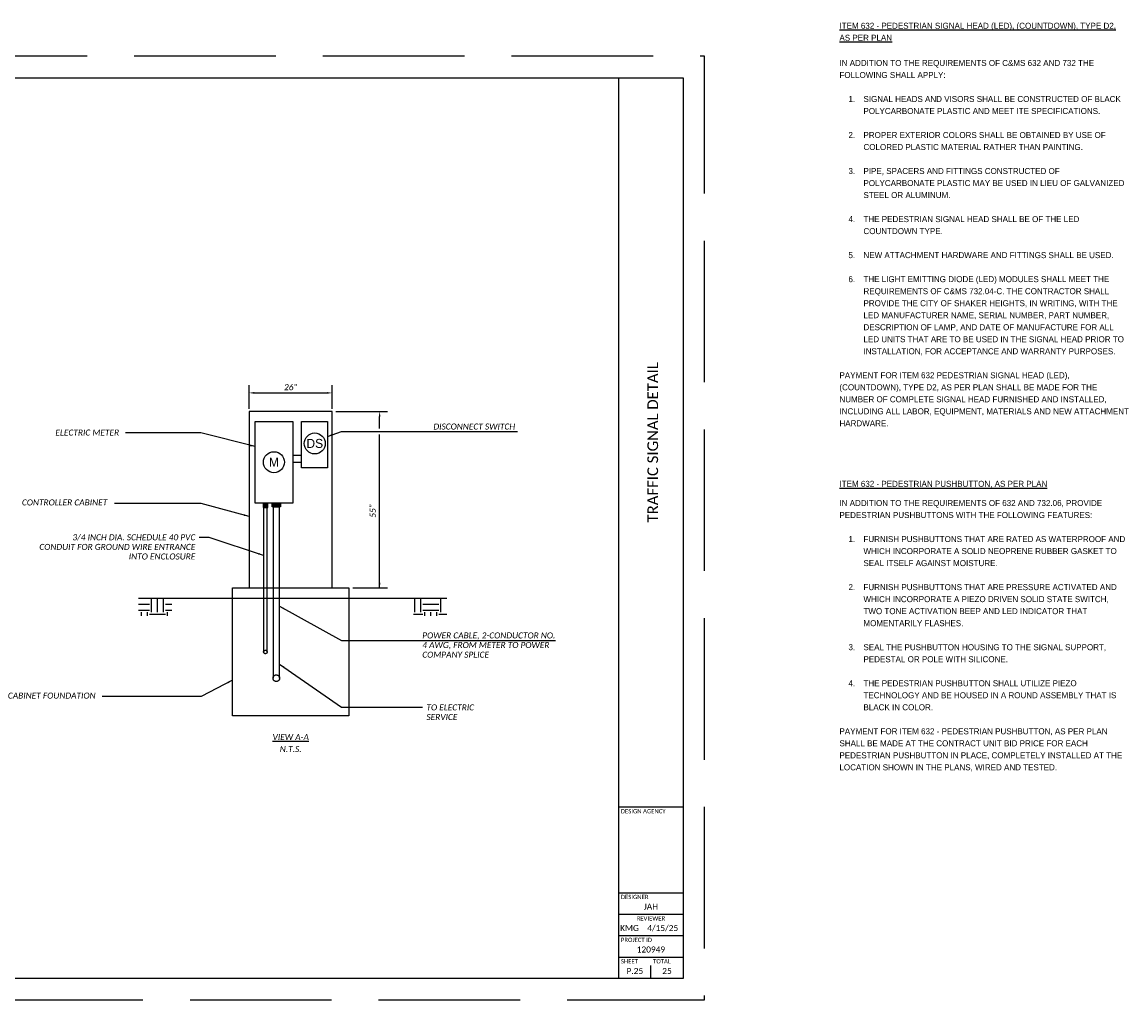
# Paper-space layout 'CABINET DETAIL (2)' of a CAD drawing. Header units: feet. Extents: x -4.4 to 39.4, y 0.9 to 23.7.
# Tile 2 of 2: x 13.7 to 39.4, y 0.9 to 23.7. Entities that reach past the tile are written whole.
import ezdxf
from ezdxf.enums import TextEntityAlignment as Align

# ---------------------------------------------------------------- set-up
doc = ezdxf.new("R2010")
doc.units = ezdxf.units.FT
doc.header["$LTSCALE"] = 20
doc.header["$MEASUREMENT"] = 0
doc.linetypes.add('DGN Style 3', pattern=[25.340844, 18.100603, -7.240241])
doc.linetypes.add('OhDOT_USTN3', pattern=[0.22, 0.165, -0.055])
for name, color, linetype in [('0_Xref', 7, 'Continuous'), ('SH_Border', 7, 'Continuous'), ('SH_Cut_Line', 7, 'OhDOT_USTN3'), ('SH_Data', 7, 'Continuous'), ('SH_Text', 7, 'Continuous'), ('TX_P_1', 7, 'Continuous')]:
    doc.layers.add(name, color=color, linetype=linetype)
doc.layers.add('SC_Scratch15', color=7, linetype='Continuous', plot=False)
doc.styles.add('P_Slanted - Normal Fixed Spacing', font='calibrii.ttf', dxfattribs={"height": 0.14})
doc.styles.add('Slanted-Normal', font='font31.shx', dxfattribs={"height": 0.14})
doc.styles.add('Standard_0', font='font31.ttf')
doc.styles.add('Style - Calibri', font='calibri.ttf')
doc.styles.add('Style - Calibri - Light', font='calibril.ttf', dxfattribs={"height": 0.1})
doc.dimstyles.get("Standard").update_dxf_attribs({"dimtxt": 0.18, "dimasz": 0.18, "dimexe": 0.18, "dimexo": 0.0625, "dimgap": 0.09, "dimtad": 0, "dimtih": 1, "dimtoh": 1, "dimdec": 4, "dimzin": 0, "dimdsep": 46, "dimtxsty": 'Standard', "dimcen": 0.09, "dimadec": 0, "dimazin": 0, "dimtfac": 1, "dimtdec": 4, "dimtofl": 0, "dimtmove": 0, "dimatfit": 3, "dimfxl": 1, "dimtolj": 1, "dimtzin": 0, "dimarcsym": 0})

# ---------------------------------------------------------------- blocks, each defined once
blk = doc.blocks.new('BORDER_1')
at = {"layer": 'Defpoints', "color": 7}
blk.add_point((32.75, 3.5), dxfattribs=at)
at = {"layer": 'SH_Border', "color": 7}
for p, q in [((32, 0.5), (32, 21.5)), ((32, 4.5), (33.5, 4.5)), ((32, 2.5), (33.5, 2.5)), ((32, 2), (33.5, 2)), ((32, 1.5), (33.5, 1.5)), ((32, 1), (33.5, 1))]:
    blk.add_line(p, q, dxfattribs=at)
at = {"layer": 'SH_Border', "color": 7, "flags": 128}
for points in [[(0.5, 21.5), (1.5, 21.5), (1.5, 0.5), (0.5, 0.5)], [(1.5, 21.5), (33.5, 21.5), (33.5, 0.5), (1.5, 0.5)]]:
    blk.add_lwpolyline(points, close=True, dxfattribs=at)
at = {"layer": 'SH_Cut_Line', "flags": 128}
blk.add_lwpolyline([(0, 0), (34, 0), (34, 22), (0, 22)], close=True, dxfattribs=at)
at = {"layer": 'SH_Data', "color": 7}
blk.add_line((32.75, 0.5), (32.75, 0.8), dxfattribs=at)
at = {"layer": 'SC_Scratch15', "color": 1, "insert": (0.702, 6.801), "char_height": 0.12, "width": 14.52263, "attachment_point": 1, "rotation": 90, "line_spacing_factor": 1.14, "style": 'P_Slanted - Normal Fixed Spacing'}
blk.add_mtext('THIS ELECTRONIC FILE DATED 03/28/2025 IS PROVIDED SOLELY AS A CONVENIENCE TO USER.  USER AND ANYONE ELSE RELYING UPON THESE FILES UNDERSTANDS THEY ARE NOT CONTRACT DOCUMENTS AND AS SUCH SHALL NOT BE USED FOR ANY OTHER PURPOSE AS STATED HEREIN.  USER UNDERSTANDS AND AGREES THAT IN THE EVENT OF A CONFLICT, PRINTED HARD COPY DRAWING AND SPECIFICATIONS ISSUED BY DESIGN PROFESSIONAL SHALL TAKE PRECEDENCE OVER ELECTRONIC FILES.', dxfattribs=at)
at = {"layer": 'SH_Border', "color": 132, "true_color": 0x00d2d2, "insert": (1.4, 0.6), "char_height": 0.1, "attachment_point": 7, "rotation": 90, "line_spacing_factor": 1.2, "style": 'Style - Calibri - Light'}
blk.add_mtext('----\\PO:\\\\2024\\\\2024049\\\\04 SR 532-00_80 - PID 120949\\\\400-Engineering\\\\Signals\\\\Sheets\\\\2024049.04_CD100.dwg', dxfattribs=at)
at = {"layer": 'SH_Data', "char_height": 0.1, "line_spacing_factor": 0.8, "style": 'Style - Calibri - Light'}
for s, insert, attachment_point in [('DESIGN AGENCY', (32.05, 4.45), 1), ('DESIGNER', (32.05, 2.45), 1), ('REVIEWER', (32.75, 1.95), 2), ('PROJECT ID', (32.05, 1.45), 1), ('SHEET', (32.05, 0.95), 1), ('TOTAL', (32.8, 0.95), 1)]:
    blk.add_mtext(s, dxfattribs=dict(at, insert=insert, attachment_point=attachment_point))
at = {"layer": 'SH_Data', "color": 7, "style": 'Style - Calibri'}
blk.add_attdef('C_SHEET_TITLE', text='', height=0.25, rotation=90, dxfattribs=at).set_placement((32.792, 13), align=Align.MIDDLE_CENTER)
at = {"layer": 'SH_Data', "style": 'Style - Calibri'}
blk.add_attdef('PROJ_NAME', text='', height=0.25, rotation=90, dxfattribs=at).set_placement((0.6, 0.6), align=Align.TOP_LEFT)
for tag, p in [('DESIGNER', (32.75, 2.175)), ('REVIEWER', (32.25, 1.675)), ('REVIEWED_DATE', (33.025, 1.675)), ('PIDNO', (32.75, 1.175)), ('C_SHEET_NO', (32.375, 0.675)), ('T_SHEET_NO', (33.125, 0.675))]:
    blk.add_attdef(tag, text='', height=0.14, dxfattribs=at).set_placement(p, align=Align.MIDDLE_CENTER)

psp = doc.layouts.new('CABINET DETAIL (2)')

# ---------------------------------------------------------------- hatches: boundary and pattern name
at = {"layer": 'SH_Text'}
h = psp.add_hatch(dxfattribs=at)
h.set_pattern_fill('EARTH', color=6, pattern_type=2)
h.set_pattern_definition([(0, (15.54348, -10.28033), (0.374999, 0.374999), [0.374999, -0.374999]), (0, (15.54348, -10.1397), (0.374999, 0.374999), [0.374999, -0.374999]), (0, (15.54348, -9.99908), (0.374999, 0.374999), [0.374999, -0.374999]), (90, (15.59035, -9.9522), (-0.374999, 0.374999), [0.374999, -0.374999]), (90, (15.73098, -9.9522), (-0.374999, 0.374999), [0.374999, -0.374999]), (90, (15.8716, -9.9522), (-0.374999, 0.374999), [0.374999, -0.374999])])
h.paths.add_polyline_path([(22.826, 10.243), (23.604, 10.243), (23.604, 9.838), (22.826, 9.838)])
h.paths.add_polyline_path([(16.413, 10.243), (17.191, 10.243), (17.191, 9.838), (16.413, 9.838)])

# ---------------------------------------------------------------- linework, layer by layer
at = {"layer": 'SH_Text', "linetype": 'Continuous'}
for p, q in [((18.989, 14.664), (18.989, 15.218)), ((20.927, 14.664), (20.927, 15.218)), ((19.109, 15.038), (20.807, 15.038)), ((21.012, 14.602), (22.215, 14.602)), ((22.035, 14.206), (22.035, 14.482)), ((22.035, 10.492), (22.035, 14.071)), ((21.406, 10.492), (22.215, 10.492))]:
    psp.add_line(p, q, dxfattribs=at)
at = {"layer": 'SH_Text', "color": 6}
for p, q in [((20.211, 13.577), (20.01, 13.577)), ((20.01, 13.422), (20.211, 13.422)), ((23.604, 10.243), (16.413, 10.243))]:
    psp.add_line(p, q, dxfattribs=at)
at = {"layer": 'SH_Text', "color": 6, "linetype": 'DGN Style 3'}
for p, q in [((19.329, 12.367), (19.329, 8.998)), ((19.411, 12.367), (19.329, 12.367)), ((19.329, 12.367), (19.411, 12.367)), ((19.411, 8.998), (19.411, 12.367)), ((19.548, 12.384), (19.548, 10.243)), ((19.548, 12.384), (19.702, 12.384)), ((19.702, 10.243), (19.702, 12.384)), ((19.548, 10.243), (19.548, 8.386)), ((19.702, 8.386), (19.702, 10.243))]:
    psp.add_line(p, q, dxfattribs=at)
at = {"layer": 'SH_Text', "color": 6, "flags": 128}
for points in [[(18.989, 10.492), (20.927, 10.492), (20.927, 14.602), (18.989, 14.602), (18.989, 10.492)], [(19.13, 14.375), (20.01, 14.375), (20.01, 12.471), (19.13, 12.471), (19.13, 14.375)], [(20.211, 14.375), (20.815, 14.375), (20.815, 13.288), (20.211, 13.288), (20.211, 14.375)], [(18.605, 10.492), (21.318, 10.492), (21.318, 7.51), (18.605, 7.51), (18.605, 10.492)]]:
    psp.add_lwpolyline(points, close=True, dxfattribs=at)
at = {"layer": 'SH_Text', "color": 6, "linetype": 'DGN Style 3', "flags": 128}
for points in [[(19.424, 12.471), (19.316, 12.471), (19.316, 12.367), (19.424, 12.367), (19.424, 12.471)], [(19.525, 12.471), (19.725, 12.471), (19.725, 12.384), (19.525, 12.384), (19.525, 12.471)]]:
    psp.add_lwpolyline(points, close=True, dxfattribs=at)
at = {"layer": 'SH_Text', "color": 6}
for centre in [(20.522, 13.859), (19.57, 13.423)]:
    psp.add_circle(centre, 0.245, dxfattribs=at)
at = {"layer": 'SH_Text', "color": 6, "linetype": 'DGN Style 3'}
for centre, radius in [((19.37, 8.998), 0.0409), ((19.625, 8.386), 0.0771)]:
    psp.add_circle(centre, radius, dxfattribs=at)
at = {"layer": 'SH_Text', "linetype": 'Continuous'}
psp.add_solid([(19.109, 15.018), (18.989, 15.038), (19.109, 15.058)], dxfattribs=at)
at = {"layer": 'SH_Text', "linetype": 'Continuous', "extrusion": (0, 0, -1)}
for points in [[(-20.807, 15.058), (-20.927, 15.038), (-20.807, 15.018)], [(-22.015, 14.482), (-22.055, 14.482), (-22.035, 14.602)], [(-22.015, 10.612), (-22.055, 10.612), (-22.035, 10.492)]]:
    psp.add_solid(points, dxfattribs=at)
at = {"layer": 'SH_Text', "color": 6, "linetype": 'DGN Style 3', "extrusion": (0, 0, -1)}
for points in [[(-19.316, 12.471), (-19.424, 12.471), (-19.316, 12.367), (-19.424, 12.367)], [(-19.525, 12.471), (-19.725, 12.471), (-19.525, 12.384), (-19.725, 12.384)]]:
    psp.add_solid(points, dxfattribs=at)

# ---------------------------------------------------------------- block references
at = {"layer": '0_Xref'}
psp.add_blockref('BORDER_1', (-4.388, 0.886), dxfattribs=at).add_auto_attribs({'C_SHEET_NO': 'P.25', 'T_SHEET_NO': '25', 'PROJ_NAME': '120949 SR 532 SIGNAL', 'C_SHEET_TITLE': 'TRAFFIC SIGNAL DETAIL', 'DESIGNER': 'JAH', 'REVIEWER': 'KMG', 'REVIEWED_DATE': '4/15/25', 'PIDNO': '120949'})

# ---------------------------------------------------------------- texts
at = {"layer": 'SH_Text', "char_height": 0.14, "style": 'P_Slanted - Normal Fixed Spacing'}
for s, insert, width, attachment_point, line_spacing_factor in [('26"', (19.958, 15.171), 2.18657, 5, 0.96), ('ELECTRIC METER', (15.959, 14.184), 1.95844, 3, 0.96), ('DISCONNECT SWITCH', (23.289, 14.324), 3.21738, 1, 0.96), ('CONTROLLER CABINET', (15.682, 12.554), 1.95844, 3, 0.96), ('3/4 INCH DIA. SCHEDULE 40 PVC CONDUIT FOR GROUND WIRE ENTRANCE INTO ENCLOSURE', (17.737, 11.742), 3.68033, 3, 0.96), ('POWER CABLE, 2-CONDUCTOR NO. 4 AWG, FROM METER TO POWER COMPANY SPLICE', (23.029, 9.453), 3.21738, 1, 0.96), ('CABINET FOUNDATION', (15.41, 8.051), 1.95844, 3, 0.96), ('TO ELECTRIC\\PSERVICE', (23.126, 7.775), 4.32437, 1, 0.96), ('\\pi-0.98,l0.98,tz;\\LVIEW A-A\\P\\lN.T.S.', (19.961, 7.084), 3.31968, 2, 1.2)]:
    psp.add_mtext(s, dxfattribs=dict(at, insert=insert, width=width, attachment_point=attachment_point, line_spacing_factor=line_spacing_factor))
at = {"layer": 'SH_Text', "color": 6, "char_height": 0.21, "width": 0.20725, "attachment_point": 5}
for s, insert in [('DS', (20.522, 13.859)), ('M', (19.57, 13.423))]:
    psp.add_mtext(s, dxfattribs=dict(at, insert=insert))
at = {"layer": 'SH_Text', "insert": (21.874, 12.282), "char_height": 0.14, "width": 2.18657, "attachment_point": 5, "rotation": 90, "line_spacing_factor": 0.96, "style": 'P_Slanted - Normal Fixed Spacing'}
psp.add_mtext('55"', dxfattribs=at)
at = {"layer": 'TX_P_1', "char_height": 0.14, "attachment_point": 1, "line_spacing_factor": 1.2, "style": 'Slanted-Normal'}
for s, insert, width in [('\\pxt3.81667,7.63333,11.45,15.26667,19.08333,22.9,26.71667,30.53333,34.35,38.16667,41.98333,45.8,49.61667,53.43333,57.25,61.06667;{\\LITEM 632 - PEDESTRIAN SIGNAL HEAD (LED), (COUNTDOWN), TYPE D2, AS PER PLAN}', (32.759, 23.668), 6.44), ('\\pxt3.81667,7.63333,11.45,15.26667,19.08333,22.9,26.71667,30.53333,34.35,38.16667,41.98333,45.8,49.61667,53.43333,57.25,61.06667;IN ADDITION TO THE REQUIREMENTS OF C&MS 632 AND 732 THE FOLLOWING SHALL APPLY: \\P\\P\\pi-2.5,l4,t4,7.63333,11.45,15.26667,19.08333,22.9,26.71667,30.53333,34.35,38.16667,41.98333,45.8,49.61667,53.43333,57.25,61.06667;1.^ISIGNAL HEADS AND VISORS SHALL BE CONSTRUCTED OF BLACK POLYCARBONATE PLASTIC AND MEET ITE SPECIFICATIONS. \\P\\pi-1,l1;\\P\\pi-2.5,l4;2.^IPROPER EXTERIOR COLORS SHALL BE OBTAINED BY USE OF COLORED PLASTIC MATERIAL RATHER THAN PAINTING. \\P\\pi-1,l1;\\P\\pi-2.5,l4;3.^IPIPE, SPACERS AND FITTINGS CONSTRUCTED OF POLYCARBONATE PLASTIC MAY BE USED IN LIEU OF GALVANIZED STEEL OR ALUMINUM. \\P\\pi-1,l1;\\P\\pi-2.5,l4;4.^ITHE PEDESTRIAN SIGNAL HEAD SHALL BE OF THE LED COUNTDOWN TYPE. \\P\\pi-1,l1;\\P\\pi-2.5,l4;5.^INEW ATTACHMENT HARDWARE AND FITTINGS SHALL BE USED. \\P\\pi-1,l1;\\P\\pi-2.5,l4;6.^ITHE LIGHT EMITTING DIODE (LED) MODULES SHALL MEET THE REQUIREMENTS OF C&MS 732.04-C. THE CONTRACTOR SHALL PROVIDE THE CITY OF SHAKER HEIGHTS, IN WRITING, WITH THE LED MANUFACTURER NAME, SERIAL NUMBER, PART NUMBER, DESCRIPTION OF LAMP, AND DATE OF MANUFACTURE FOR ALL LED UNITS THAT ARE TO BE USED IN THE SIGNAL HEAD PRIOR TO INSTALLATION, FOR ACCEPTANCE AND WARRANTY PURPOSES. \\P\\pi0,l0,t3.81667,7.63333,11.45,15.26667,19.08333,22.9,26.71667,30.53333,34.35,38.16667,41.98333,45.8,49.61667,53.43333,57.25,61.06667;\\PPAYMENT FOR ITEM 632 PEDESTRIAN SIGNAL HEAD (LED), (COUNTDOWN), TYPE D2, AS PER PLAN SHALL BE MADE FOR THE NUMBER OF COMPLETE SIGNAL HEAD FURNISHED AND INSTALLED, INCLUDING ALL LABOR, EQUIPMENT, MATERIALS AND NEW ATTACHMENT HARDWARE.', (32.759, 22.801), 6.74009), ('{\\LITEM 632 - PEDESTRIAN PUSHBUTTON, AS PER PLAN}', (32.759, 12.988), 6.44), ('IN ADDITION TO THE REQUIREMENTS OF 632 AND 732.06, PROVIDE PEDESTRIAN PUSHBUTTONS WITH THE FOLLOWING FEATURES:\\P\\P\\pxi-2.5,l4,t4;1.^IFURNISH PUSHBUTTONS THAT ARE RATED AS WATERPROOF AND WHICH INCORPORATE A SOLID NEOPRENE RUBBER GASKET TO SEAL ITSELF AGAINST MOISTURE.\\P\\pi-1;\\P\\pi-2.5;2.^IFURNISH PUSHBUTTONS THAT ARE PRESSURE ACTIVATED AND WHICH INCORPORATE A PIEZO DRIVEN SOLID STATE SWITCH, TWO TONE ACTIVATION BEEP AND LED INDICATOR THAT MOMENTARILY FLASHES.\\P\\pi-1;\\P\\pi-2.5;3.^ISEAL THE PUSHBUTTON HOUSING TO THE SIGNAL SUPPORT, PEDESTAL OR POLE WITH SILICONE.\\P\\pi-1;\\P\\pi-2.5;4.^ITHE PEDESTRIAN PUSHBUTTON SHALL UTILIZE PIEZO TECHNOLOGY AND BE HOUSED IN A ROUND ASSEMBLY THAT IS BLACK IN COLOR.\\P\\pi0,l0,tz;\\PPAYMENT FOR ITEM 632 - PEDESTRIAN PUSHBUTTON, AS PER PLAN SHALL BE MADE AT THE CONTRACT UNIT BID PRICE FOR EACH PEDESTRIAN PUSHBUTTON IN PLACE, COMPLETELY INSTALLED AT THE LOCATION SHOWN IN THE PLANS, WIRED AND TESTED.', (32.759, 12.54), 6.74009)]:
    psp.add_mtext(s, dxfattribs=dict(at, insert=insert, width=width))

# ---------------------------------------------------------------- leaders
at = {"layer": 'SH_Text', "linetype": 'Continuous'}
for points in [[(19.13, 13.785), (17.865, 14.105), (16.108, 14.105)], [(20.815, 14.021), (21.143, 14.139), (25.251, 14.139)], [(18.989, 12.16), (17.876, 12.462), (15.848, 12.462)], [(19.329, 11.25), (18.062, 11.666), (17.824, 11.666)], [(19.702, 10.062), (21.143, 9.268), (26.136, 9.268)], [(19.702, 8.711), (21.143, 7.708), (23.036, 7.708)], [(18.605, 8.342), (17.876, 7.96), (15.562, 7.96)]]:
    psp.add_leader(points, dimstyle='Standard', override={"dimtxt": 0.14, "dimasz": 0.12, "dimgap": 0.09, "dimtad": 0, "dimtxsty": 'Standard_0'}, dxfattribs=at)

doc.saveas('drawing.dxf')
